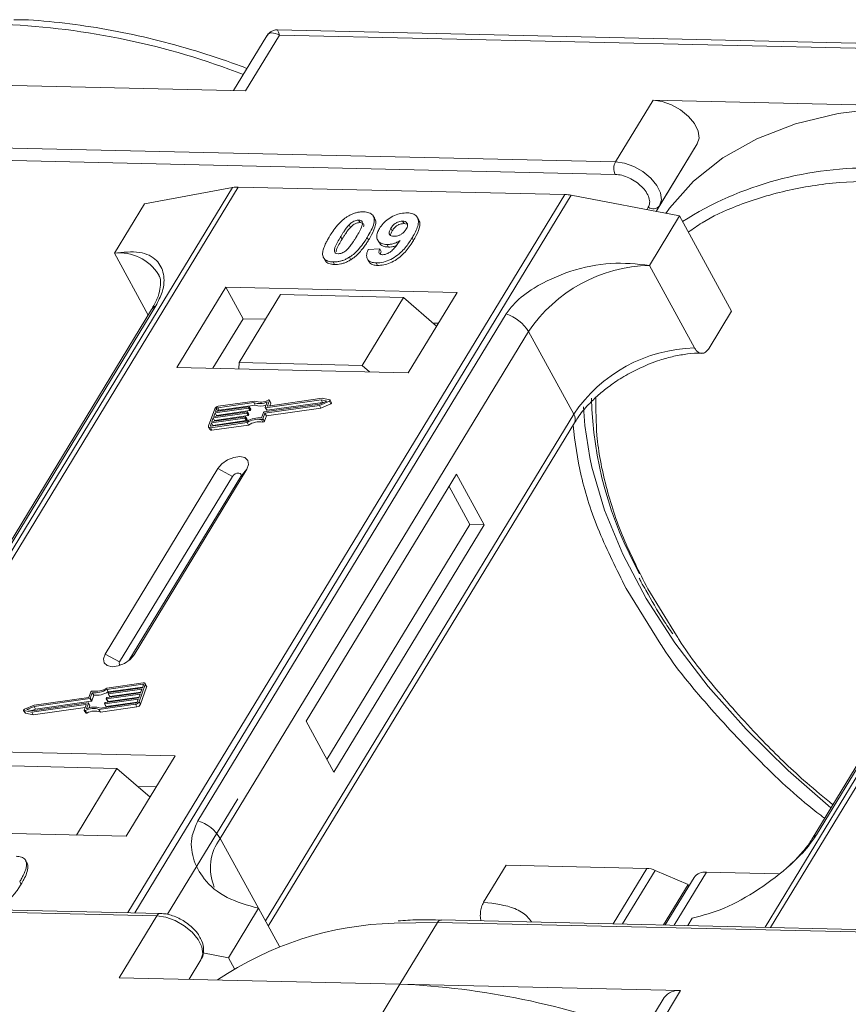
# Model space of a CAD drawing. Header units: millimetres. Extents: x -623 to 852, y 50 to 1083.
# Tile 53 of 72: x 355 to 397, y 852 to 901. Entities that reach past the tile are written whole.
import ezdxf

# ---------------------------------------------------------------- set-up
doc = ezdxf.new("R2010")
doc.units = ezdxf.units.MM

msp = doc.modelspace()

# ---------------------------------------------------------------- linework, layer by layer
at = {"color": 7, "linetype": 'Continuous', "lineweight": 15}
for p, q in [((367.648, 900.141), (365.999, 897.43)), ((366.594, 897.417), (368.274, 900.179)), ((402.714, 899.646), (368.177, 900.439)), ((368.274, 900.179), (402.457, 899.394)), ((352.65, 897.737), (366.594, 897.417)), ((386.833, 896.952), (384.966, 893.883)), ((400.777, 896.632), (386.833, 896.952)), ((389.026, 894.777), (386.984, 891.418)), ((387.159, 891.708), (389.026, 894.777)), ((384.966, 893.883), (350.783, 894.668)), ((350.768, 894.045), (384.951, 893.261)), ((365.946, 892.611), (344.266, 856.982)), ((344.535, 856.975), (366.232, 892.632)), ((382.449, 892.26), (360.752, 856.603)), ((361.569, 891.806), (365.946, 892.611)), ((366.232, 892.632), (382.449, 892.26)), ((361.569, 891.806), (360.075, 889.351)), ((361.085, 856.596), (382.765, 892.225)), ((382.765, 892.225), (388.146, 891.196)), ((386.596, 891.629), (386.522, 891.507)), ((386.983, 891.418), (387.159, 891.708)), ((414.073, 891.507), (392.393, 855.877)), ((392.662, 855.871), (414.359, 891.528)), ((372.208, 890.992), (372.277, 890.866)), ((373.006, 891.063), (372.937, 891.189)), ((374.462, 890.816), (374.393, 890.942)), ((374.462, 890.816), (374.59, 890.79)), ((375.193, 890.998), (375.124, 891.124)), ((386.652, 888.741), (388.146, 891.196)), ((388.146, 891.196), (390.733, 886.468)), ((371.736, 890.759), (371.805, 890.632)), ((373.808, 890.583), (373.877, 890.457)), ((371.314, 890.168), (371.383, 890.042)), ((372.706, 890.006), (372.637, 890.132)), ((373.154, 890.003), (373.223, 889.877)), ((374.929, 889.977), (374.86, 890.103)), ((360.075, 889.351), (361.757, 886.276)), ((372.678, 889.525), (373.262, 889.564)), ((373.262, 889.564), (373.331, 889.437)), ((373.619, 889.779), (373.688, 889.653)), ((370.519, 889.052), (370.588, 888.926)), ((370.944, 888.915), (371.013, 888.789)), ((371.751, 889.149), (371.82, 889.023)), ((372.643, 889.059), (372.712, 888.933)), ((373.077, 888.866), (373.146, 888.74)), ((388.894, 884.643), (386.652, 888.741)), ((365.606, 887.668), (363.178, 883.678)), ((377.099, 887.404), (365.606, 887.668)), ((365.606, 887.668), (366.468, 886.092)), ((374.671, 883.414), (377.099, 887.404)), ((368.328, 887.294), (366.274, 883.918)), ((374.434, 887.154), (368.328, 887.294)), ((372.38, 883.778), (374.434, 887.154)), ((374.434, 887.154), (376.078, 885.727)), ((361.921, 886.545), (346.608, 861.38)), ((346.823, 861.566), (362.136, 886.732)), ((389.613, 884.627), (390.733, 886.468)), ((379.54, 886.333), (364.227, 861.167)), ((366.468, 886.092), (364.974, 883.637)), ((367.581, 886.066), (366.468, 886.092)), ((365.335, 860.29), (380.648, 885.455)), ((376.165, 885.869), (375.907, 885.875)), ((382.889, 881.358), (380.648, 885.455)), ((410.048, 885.441), (394.735, 860.275)), ((394.949, 860.462), (410.262, 885.628)), ((363.178, 883.678), (374.671, 883.414)), ((366.274, 883.918), (366.251, 883.608)), ((372.38, 883.778), (366.274, 883.918)), ((372.748, 883.459), (372.38, 883.778)), ((367.053, 882.004), (365.236, 881.746)), ((370.348, 882.068), (367.588, 881.676)), ((367.689, 881.775), (367.781, 882.031)), ((370.392, 882.142), (367.705, 881.76)), ((367.849, 881.924), (367.78, 882.05)), ((367.781, 882.031), (367.85, 881.905)), ((370.264, 881.787), (370.756, 881.994)), ((370.271, 881.855), (370.633, 882.008)), ((370.633, 882.008), (370.348, 882.068)), ((370.417, 881.942), (370.348, 882.068)), ((370.78, 882.059), (370.392, 882.142)), ((370.756, 881.994), (370.825, 881.868)), ((370.864, 881.923), (370.795, 882.049)), ((365.061, 881.62), (364.755, 880.769)), ((366.736, 881.656), (365.076, 881.42)), ((365.101, 881.491), (366.761, 881.727)), ((365.152, 881.633), (365.101, 881.491)), ((365.145, 881.294), (366.805, 881.53)), ((365.22, 881.508), (365.152, 881.633)), ((366.999, 881.929), (365.211, 881.675)), ((365.211, 881.675), (365.28, 881.549)), ((365.28, 881.549), (367.068, 881.803)), ((366.805, 881.53), (366.736, 881.656)), ((366.778, 881.713), (366.765, 881.677)), ((366.834, 881.551), (366.765, 881.677)), ((366.847, 881.596), (366.778, 881.722)), ((366.847, 881.587), (366.778, 881.713)), ((366.834, 881.551), (366.847, 881.587)), ((367.068, 881.803), (366.999, 881.929)), ((367.512, 881.463), (370.271, 881.855)), ((367.555, 881.402), (370.264, 881.787)), ((367.572, 881.691), (367.67, 881.965)), ((367.572, 881.682), (367.641, 881.556)), ((367.657, 881.55), (367.588, 881.676)), ((367.624, 881.276), (370.333, 881.661)), ((367.657, 881.55), (370.417, 881.942)), ((367.697, 881.76), (367.689, 881.775)), ((367.803, 881.774), (367.85, 881.905)), ((370.333, 881.661), (370.264, 881.787)), ((370.333, 881.661), (370.825, 881.868)), ((370.417, 881.942), (370.457, 881.933)), ((364.879, 880.753), (366.667, 881.007)), ((366.558, 881.16), (364.897, 880.924)), ((364.923, 880.995), (366.583, 881.231)), ((364.987, 881.172), (364.923, 880.995)), ((364.966, 880.798), (366.627, 881.034)), ((366.647, 881.408), (364.987, 881.172)), ((365.056, 881.046), (364.987, 881.172)), ((365.012, 881.243), (366.672, 881.479)), ((365.076, 881.42), (365.012, 881.243)), ((365.043, 881.012), (365.056, 881.046)), ((365.056, 881.046), (366.716, 881.282)), ((365.145, 881.294), (365.076, 881.42)), ((365.132, 881.26), (365.145, 881.294)), ((366.627, 881.034), (366.558, 881.16)), ((366.6, 881.216), (366.587, 881.181)), ((366.656, 881.055), (366.587, 881.181)), ((366.668, 881.099), (366.599, 881.225)), ((366.6, 881.216), (366.669, 881.09)), ((366.716, 881.282), (366.647, 881.408)), ((366.656, 881.055), (366.669, 881.09)), ((366.689, 881.464), (366.676, 881.429)), ((366.745, 881.303), (366.676, 881.429)), ((366.758, 881.347), (366.689, 881.474)), ((366.758, 881.338), (366.689, 881.464)), ((366.745, 881.303), (366.758, 881.338)), ((367.379, 881.087), (367.448, 880.961)), ((367.384, 881.168), (367.483, 881.442)), ((367.456, 881.128), (367.555, 881.402)), ((367.525, 881.002), (367.456, 881.128)), ((367.525, 881.002), (367.624, 881.276)), ((367.624, 881.276), (367.555, 881.402)), ((382.889, 881.358), (367.576, 856.192)), ((364.756, 880.714), (364.825, 880.588)), ((364.897, 880.924), (364.846, 880.782)), ((364.846, 880.782), (364.862, 880.754)), ((364.854, 880.682), (366.67, 880.94)), ((364.923, 880.556), (364.854, 880.682)), ((364.966, 880.798), (364.897, 880.924)), ((364.923, 880.556), (366.739, 880.814)), ((364.954, 880.764), (364.966, 880.798)), ((366.739, 880.814), (366.67, 880.94)), ((367.719, 855.931), (382.923, 880.917)), ((365.219, 878.652), (359.616, 869.445)), ((361.053, 869.412), (366.655, 878.619)), ((365.219, 878.652), (365.939, 878.262)), ((366.655, 878.619), (366.349, 878.253)), ((365.939, 878.262), (360.337, 869.055)), ((360.797, 869.129), (366.349, 878.253)), ((377.071, 878.38), (369.601, 866.104)), ((378.45, 875.859), (377.071, 878.38)), ((377.732, 875.875), (376.697, 877.766)), ((370.636, 864.213), (377.732, 875.875)), ((370.981, 863.583), (378.45, 875.859)), ((378.45, 875.859), (377.732, 875.875)), ((385.494, 872.707), (387.222, 869.92)), ((387.994, 870.373), (386.572, 872.682)), ((360.337, 869.055), (359.616, 869.445)), ((361.053, 869.412), (360.864, 869.187)), ((361.509, 868.012), (359.693, 867.754)), ((361.484, 867.941), (359.696, 867.687)), ((361.303, 867.074), (361.608, 867.925)), ((361.466, 867.77), (361.517, 867.912)), ((361.51, 867.893), (361.484, 867.941)), ((361.676, 867.854), (361.607, 867.98)), ((361.608, 867.925), (361.677, 867.799)), ((358.907, 867.566), (358.808, 867.292)), ((358.979, 867.526), (358.881, 867.252)), ((358.95, 867.126), (359.048, 867.4)), ((359.048, 867.4), (358.979, 867.526)), ((361.351, 867.451), (359.691, 867.215)), ((359.765, 867.561), (359.696, 867.687)), ((359.716, 867.286), (361.377, 867.522)), ((359.764, 867.478), (359.776, 867.514)), ((359.764, 867.469), (359.833, 867.343)), ((359.765, 867.561), (361.478, 867.804)), ((361.44, 867.699), (359.78, 867.464)), ((359.849, 867.338), (359.78, 867.464)), ((359.806, 867.535), (361.466, 867.77)), ((359.849, 867.338), (361.389, 867.556)), ((361.288, 867.274), (361.351, 867.451)), ((361.372, 866.948), (361.677, 867.799)), ((361.377, 867.522), (361.44, 867.699)), ((356.099, 866.907), (355.607, 866.7)), ((356.092, 866.839), (355.73, 866.687)), ((355.971, 866.553), (358.658, 866.934)), ((356.016, 866.626), (358.775, 867.018)), ((358.851, 867.231), (356.092, 866.839)), ((356.161, 866.713), (356.092, 866.839)), ((358.808, 867.292), (356.099, 866.907)), ((356.161, 866.713), (358.92, 867.105)), ((358.674, 866.92), (358.582, 866.663)), ((358.671, 866.91), (358.658, 866.934)), ((358.792, 867.004), (358.693, 866.729)), ((358.86, 866.887), (358.791, 867.013)), ((358.861, 866.877), (358.792, 867.004)), ((358.823, 866.773), (358.861, 866.877)), ((358.92, 867.105), (358.851, 867.231)), ((358.95, 867.126), (358.881, 867.252)), ((359.311, 866.69), (361.127, 866.948)), ((359.365, 866.765), (361.153, 867.019)), ((359.585, 866.982), (359.598, 867.017)), ((359.585, 866.972), (359.654, 866.846)), ((361.262, 867.203), (359.602, 866.967)), ((359.671, 866.841), (359.602, 866.967)), ((359.627, 867.038), (361.288, 867.274)), ((359.671, 866.841), (361.211, 867.06)), ((359.674, 867.23), (359.687, 867.265)), ((359.675, 867.221), (359.744, 867.095)), ((359.76, 867.089), (359.691, 867.215)), ((359.76, 867.089), (361.3, 867.308)), ((361.127, 866.948), (361.196, 866.822)), ((361.211, 867.061), (361.262, 867.203)), ((361.372, 866.948), (361.303, 867.074)), ((355.568, 866.645), (355.637, 866.519)), ((355.584, 866.635), (355.971, 866.553)), ((355.653, 866.509), (355.584, 866.635)), ((355.653, 866.509), (356.04, 866.427)), ((355.73, 866.687), (356.016, 866.626)), ((356.04, 866.427), (355.971, 866.553)), ((355.975, 866.635), (356.161, 866.713)), ((356.04, 866.427), (358.629, 866.794)), ((358.583, 866.645), (358.652, 866.519)), ((358.705, 866.514), (358.636, 866.64)), ((359.38, 866.564), (359.311, 866.69)), ((359.38, 866.564), (361.196, 866.822)), ((369.601, 866.104), (370.981, 863.583)), ((363.093, 864.387), (351.6, 864.65)), ((360.666, 860.397), (363.093, 864.387)), ((354.099, 863.908), (360.204, 863.768)), ((358.187, 860.454), (360.204, 863.768)), ((360.204, 863.768), (361.849, 862.341)), ((362.159, 862.852), (361.236, 862.873)), ((366.207, 862.261), (362.715, 856.522)), ((349.173, 860.661), (360.666, 860.397)), ((365.335, 860.29), (367.231, 856.823)), ((355.621, 859.254), (355.615, 859.265)), ((355.694, 859.135), (355.763, 859.009)), ((378.417, 857.121), (379.537, 858.963)), ((379.537, 858.963), (386.521, 858.803)), ((386.521, 858.803), (384.847, 856.05)), ((386.94, 858.704), (385.319, 856.04)), ((386.94, 858.704), (388.571, 858.009)), ((387.883, 855.981), (389.483, 858.61)), ((393.059, 858.528), (389.483, 858.61)), ((355.372, 858.137), (355.441, 858.011)), ((388.873, 858.351), (387.437, 855.991)), ((387.344, 855.993), (388.571, 858.009)), ((388.615, 857.928), (388.571, 858.009)), ((328, 857.226), (362.183, 856.442)), ((362.366, 856.566), (328.182, 857.351)), ((367.231, 856.823), (365.737, 854.368)), ((367.231, 856.823), (368.274, 854.918)), ((362.183, 856.442), (360.316, 853.373)), ((373.967, 856.083), (376.127, 856.122)), ((374.259, 853.053), (376.127, 856.122)), ((376.127, 856.122), (410.31, 855.337)), ((410.492, 855.462), (376.309, 856.246)), ((388.559, 855.965), (388.78, 856.329)), ((364.475, 854.61), (365.737, 854.368)), ((364.376, 854.266), (363.784, 853.293)), ((363.784, 853.293), (364.376, 854.266)), ((365.737, 854.368), (366.037, 853.821)), ((360.316, 853.373), (374.259, 853.053)), ((374.259, 853.053), (372.578, 850.291)), ((388.203, 852.733), (374.259, 853.053)), ((386.522, 849.971), (388.203, 852.733)), ((387.389, 852.387), (385.521, 849.316))]:
    msp.add_line(p, q, dxfattribs=at)
at = {"color": 7, "linetype": 'Continuous', "lineweight": 15, "flags": 128}
for points in [[(389.026, 894.777), (389.115, 895.068), (389.066, 895.413), (388.885, 895.782), (388.586, 896.143), (388.196, 896.466), (387.747, 896.721), (387.28, 896.888), (386.833, 896.952)], [(400.777, 896.632), (398.325, 896.574), (396.026, 896.286), (393.906, 895.769), (391.988, 895.031), (390.293, 894.079), (388.839, 892.924), (387.643, 891.577), (387.463, 891.327)], [(387.159, 891.708), (387.248, 891.999), (387.199, 892.344), (387.017, 892.713), (386.719, 893.074), (386.328, 893.397), (385.88, 893.652), (385.412, 893.819), (384.966, 893.883)], [(367.727, 882.054), (367.739, 882.058), (367.751, 882.061), (367.761, 882.061), (367.77, 882.058), (367.777, 882.054), (367.781, 882.048), (367.783, 882.04), (367.781, 882.031)], [(370.78, 882.059), (370.789, 882.056), (370.795, 882.049), (370.797, 882.041), (370.796, 882.031), (370.79, 882.02), (370.781, 882.01), (370.769, 882.001), (370.756, 881.994)], [(366.761, 881.727), (366.766, 881.727), (366.77, 881.727), (366.773, 881.726), (366.776, 881.724), (366.778, 881.722), (366.779, 881.719), (366.779, 881.716), (366.778, 881.713)], [(367.588, 881.676), (367.584, 881.676), (367.58, 881.676), (367.577, 881.677), (367.574, 881.679), (367.572, 881.681), (367.571, 881.684), (367.571, 881.687), (367.572, 881.691)], [(367.705, 881.76), (367.701, 881.76), (367.697, 881.76), (367.694, 881.761), (367.691, 881.763), (367.689, 881.765), (367.688, 881.768), (367.688, 881.771), (367.689, 881.775)], [(370.825, 881.868), (370.838, 881.875), (370.85, 881.884), (370.859, 881.894), (370.865, 881.905), (370.866, 881.915), (370.864, 881.923)], [(383.687, 879.207), (383.444, 880.799), (383.38, 881.722)], [(366.583, 881.231), (366.587, 881.231), (366.591, 881.231), (366.595, 881.229), (366.597, 881.228), (366.599, 881.225), (366.6, 881.223), (366.6, 881.22), (366.6, 881.216)], [(366.672, 881.479), (366.677, 881.479), (366.681, 881.479), (366.684, 881.478), (366.687, 881.476), (366.688, 881.474), (366.69, 881.471), (366.69, 881.468), (366.689, 881.464)], [(364.854, 880.682), (364.828, 880.68), (364.804, 880.683), (364.784, 880.689), (364.768, 880.7), (364.757, 880.713), (364.751, 880.73), (364.75, 880.749), (364.755, 880.769)], [(364.846, 880.782), (364.845, 880.775), (364.845, 880.769), (364.847, 880.763), (364.851, 880.759), (364.856, 880.756), (364.863, 880.753), (364.871, 880.753), (364.879, 880.753)], [(366.655, 878.619), (366.744, 878.856), (366.709, 879.058), (366.557, 879.197), (366.31, 879.25), (366.007, 879.209), (365.693, 879.082), (365.416, 878.886), (365.219, 878.652)], [(395.666, 861.806), (393.54, 863.657), (391.458, 865.711), (389.576, 867.836), (387.916, 870.009), (386.493, 872.208), (385.324, 874.41), (384.42, 876.591), (383.791, 878.729), (383.687, 879.207)], [(366.349, 878.253), (366.374, 878.32), (366.364, 878.378), (366.321, 878.417), (366.25, 878.433), (366.164, 878.421), (366.074, 878.385), (365.996, 878.329), (365.939, 878.262)], [(359.616, 869.445), (359.528, 869.209), (359.563, 869.007), (359.715, 868.868), (359.961, 868.815), (360.265, 868.856), (360.579, 868.983), (360.855, 869.179), (361.053, 869.412)], [(360.337, 869.055), (360.312, 868.988), (360.322, 868.93), (360.365, 868.891), (360.37, 868.889)], [(361.517, 867.912), (361.518, 867.919), (361.518, 867.925), (361.516, 867.931), (361.512, 867.935), (361.507, 867.939), (361.5, 867.941), (361.492, 867.942), (361.484, 867.941)], [(361.509, 868.012), (361.535, 868.014), (361.559, 868.011), (361.579, 868.005), (361.595, 867.995), (361.607, 867.981), (361.613, 867.964), (361.613, 867.946), (361.608, 867.925)], [(359.78, 867.464), (359.776, 867.463), (359.772, 867.464), (359.768, 867.465), (359.766, 867.467), (359.764, 867.469), (359.763, 867.472), (359.763, 867.475), (359.764, 867.478)], [(358.658, 866.934), (358.662, 866.934), (358.666, 866.934), (358.67, 866.933), (358.672, 866.931), (358.674, 866.929), (358.675, 866.926), (358.675, 866.923), (358.674, 866.92)], [(358.775, 867.018), (358.779, 867.018), (358.783, 867.018), (358.787, 867.017), (358.789, 867.015), (358.791, 867.013), (358.792, 867.01), (358.792, 867.007), (358.792, 867.004)], [(359.602, 866.967), (359.597, 866.967), (359.593, 866.967), (359.59, 866.968), (359.587, 866.97), (359.586, 866.972), (359.585, 866.975), (359.584, 866.978), (359.585, 866.982)], [(359.691, 867.215), (359.687, 867.215), (359.683, 867.216), (359.679, 867.217), (359.677, 867.218), (359.675, 867.221), (359.674, 867.223), (359.674, 867.226), (359.674, 867.23)], [(355.584, 866.635), (355.574, 866.639), (355.568, 866.645), (355.566, 866.654), (355.567, 866.664), (355.573, 866.674), (355.582, 866.684), (355.594, 866.693), (355.607, 866.7)], [(358.636, 866.64), (358.624, 866.636), (358.613, 866.634), (358.602, 866.634), (358.593, 866.636), (358.586, 866.64), (358.582, 866.647), (358.581, 866.654), (358.582, 866.663)], [(358.652, 866.519), (358.655, 866.514), (358.662, 866.51), (358.671, 866.508), (358.682, 866.508), (358.693, 866.51), (358.705, 866.514)], [(362.183, 856.442), (362.63, 856.378), (363.097, 856.211), (363.546, 855.955), (363.936, 855.633), (364.235, 855.272), (364.416, 854.902), (364.465, 854.557), (364.376, 854.266)]]:
    msp.add_lwpolyline(points, dxfattribs=at)
at = {"color": 7, "linetype": 'Continuous', "lineweight": 15}
for centre, radius, start, end in [((352.935, 863.141), 37.606, 68.8867, 87.4164), ((385.559, 893.558), 0.676, 151.2883, 206.0774), ((397.474, 876.392), 17.186, 88.173, 122.2769), ((366.192, 891.229), 1.404, 88.3644, 100.0749), ((382.397, 890.338), 1.923, 78.9596, 88.4511), ((386.838, 891.956), 0.406, 233.4992, 322.3259), ((360.315, 887.043), 2.32, 32.7281, 95.9449), ((386.82, 881.303), 7.439, 91.2925, 146.0732), ((362.334, 886.288), 0.486, 114.0472, 148.0355), ((378.897, 884.383), 2.052, 31.4947, 71.765), ((389.062, 877.206), 7.439, 91.2925, 146.0732), ((367.335, 882.773), 0.819, 249.8549, 298.6145), ((402.591, 882.636), 18.828, 181.473, 209.2705), ((365.266, 881.52), 0.229, 97.4207, 153.8527), ((365.221, 881.6), 0.0762, 97.4207, 153.8527), ((365.29, 881.473), 0.0769, 97.5763, 152.4403), ((366.731, 881.694), 0.0381, 277.4207, 333.8527), ((366.8, 881.568), 0.0381, 277.4207, 333.8527), ((366.837, 881.591), 0.011, 336.9348, 26.0002), ((367.29, 882.788), 0.907, 251.2927, 294.8085), ((367.349, 882.605), 0.85, 250.6487, 287.8017), ((367.653, 881.564), 0.0149, 216.6597, 287.1115), ((367.83, 881.914), 0.0214, 336.1246, 26.8104), ((366.553, 881.197), 0.0381, 277.4207, 333.8527), ((366.622, 881.071), 0.0381, 277.4207, 333.8527), ((366.642, 881.446), 0.0381, 277.4207, 333.8527), ((367.27, 880.001), 1.173, 84.4424, 120.9301), ((366.658, 881.094), 0.011, 336.9348, 26.0002), ((367.213, 880.103), 0.998, 80.3986, 122.9491), ((366.711, 881.32), 0.0381, 277.4207, 333.8527), ((366.748, 881.343), 0.011, 336.9348, 26.0002), ((367.39, 881.159), 0.0736, 261.7629, 334.647), ((367.517, 881.426), 0.0381, 97.4207, 153.8527), ((382.548, 881.11), 0.422, 332.7392, 35.9387), ((364.897, 880.641), 0.0892, 216.6597, 287.1115), ((367.282, 879.977), 0.998, 80.3986, 122.9491), ((367.459, 881.033), 0.0736, 261.7629, 334.647), ((361.617, 867.825), 0.0661, 336.9348, 26.0002), ((358.973, 867.535), 0.0736, 81.7629, 154.647), ((359.093, 868.694), 1.173, 264.4424, 300.9301), ((359.15, 868.591), 0.998, 260.3986, 302.9491), ((359.162, 868.568), 1.173, 264.4424, 300.9301), ((359.811, 867.497), 0.0381, 97.4207, 153.8527), ((359.845, 867.352), 0.0149, 216.6597, 287.1115), ((358.847, 867.269), 0.0381, 277.4207, 333.8527), ((358.85, 866.882), 0.011, 336.9348, 26.0002), ((358.916, 867.143), 0.0381, 277.4207, 333.8527), ((359.632, 867), 0.0381, 97.4207, 153.8527), ((359.666, 866.855), 0.0149, 216.6597, 287.1115), ((359.721, 867.249), 0.0381, 97.4207, 153.8527), ((359.756, 867.104), 0.0149, 216.6597, 287.1115), ((361.098, 867.175), 0.229, 277.4207, 333.8527), ((361.143, 867.095), 0.0762, 277.4207, 333.8527), ((361.167, 867.049), 0.229, 277.4207, 333.8527), ((355.655, 866.53), 0.0212, 210.2186, 262.8226), ((359.029, 865.921), 0.819, 69.8549, 118.6145), ((359.074, 865.906), 0.907, 71.2927, 114.8085), ((359.098, 865.795), 0.819, 69.8549, 118.6145), ((363.585, 859.218), 2.052, 31.4947, 71.765), ((367.28, 858.827), 2.434, 143.0587, 202.974), ((395.147, 860.018), 0.486, 114.0436, 148.1804), ((386.471, 857.649), 1.154, 66.0507, 87.522), ((389.403, 857.951), 0.664, 83.0653, 142.99), ((362.375, 856.356), 0.21, 92.0598, 156.0028), ((374.435, 839.618), 16.472, 91.6287, 124.0831), ((376.326, 856.026), 0.221, 94.3757, 154.3004), ((372.682, 815.196), 37.889, 68.9709, 87.6149), ((388.087, 851.875), 0.865, 82.2958, 143.7595)]:
    msp.add_arc(centre, radius, start, end, dxfattribs=at)
for points, knots in [([(366.662, 898.521), (366.407, 898.618), (365.473, 898.976), (363.839, 899.487), (361.762, 900.047), (359.67, 900.485), (357.595, 900.784), (356.058, 900.936), (355.243, 900.942), (355.085, 900.943)], [0, 0, 0, 0, 0.064257, 0.235538, 0.411454, 0.590698, 0.772379, 0.955884, 1, 1, 1, 1]), ([(368.274, 900.179), (368.135, 900.235), (367.918, 900.323), (367.723, 900.255), (367.652, 900.141), (367.62, 900.09)], [0, 0, 0, 0, 0.498413, 0.772928, 1, 1, 1, 1]), ([(368.175, 900.439), (368.111, 900.435), (368.001, 900.428), (367.817, 900.343), (367.733, 900.247), (367.687, 900.194)], [0, 0, 0, 0, 0.389383, 0.666862, 1, 1, 1, 1]), ([(368.176, 900.432), (368.176, 900.434), (368.175, 900.458), (368.198, 900.376), (368.249, 900.244), (368.274, 900.179)], [0, 0, 0, 0, 0.044603, 0.521109, 1, 1, 1, 1]), ([(384.951, 893.261), (385.059, 893.251), (385.279, 893.231), (385.64, 893.099), (385.983, 892.903), (386.277, 892.659), (386.504, 892.387), (386.643, 892.104), (386.684, 891.837), (386.625, 891.697), (386.596, 891.629)], [0, 0, 0, 0, 0.12225, 0.25, 0.37775, 0.5, 0.62225, 0.75, 0.87775, 1, 1, 1, 1]), ([(388.584, 890.396), (388.807, 890.554), (389.516, 891.059), (391.104, 891.783), (393.36, 892.488), (396.024, 892.917), (397.948, 892.933), (398.895, 892.941)], [0, 0, 0, 0, 0.088375, 0.281114, 0.527622, 0.767417, 1, 1, 1, 1]), ([(371.65, 891.167), (371.701, 891.197), (371.804, 891.258), (371.968, 891.326), (372.135, 891.374), (372.27, 891.395), (372.378, 891.402), (372.43, 891.401), (372.457, 891.401)], [0, 0, 0, 0, 0.193776, 0.3936, 0.587864, 0.788908, 0.894169, 1, 1, 1, 1]), ([(372.457, 891.401), (372.55, 891.393), (372.738, 891.376), (372.917, 891.248), (373.002, 891.064), (372.959, 890.691), (372.774, 890.37), (372.637, 890.132)], [0, 0, 0, 0, 0.147566, 0.296688, 0.431278, 0.580404, 1, 1, 1, 1]), ([(373.241, 890.571), (373.296, 890.654), (373.408, 890.819), (373.67, 891.05), (373.982, 891.227), (374.321, 891.34), (374.525, 891.347), (374.631, 891.351)], [0, 0, 0, 0, 0.197927, 0.397728, 0.597413, 0.790584, 1, 1, 1, 1]), ([(374.631, 891.351), (374.725, 891.343), (374.912, 891.325), (375.095, 891.195), (375.191, 891.003), (375.163, 890.671), (375.012, 890.357), (374.882, 890.139), (374.86, 890.103)], [0, 0, 0, 0, 0.148288, 0.297745, 0.443713, 0.607791, 0.934708, 1, 1, 1, 1]), ([(370.762, 890.18), (370.813, 890.262), (370.93, 890.448), (371.179, 890.772), (371.438, 891.029), (371.629, 891.153), (371.65, 891.167)], [0, 0, 0, 0, 0.236731, 0.537555, 0.949668, 1, 1, 1, 1]), ([(371.736, 890.759), (371.779, 890.801), (371.848, 890.869), (371.973, 890.944), (372.086, 890.983), (372.164, 890.991), (372.203, 890.992), (372.208, 890.992)], [0, 0, 0, 0, 0.334804, 0.542561, 0.750382, 0.970721, 1, 1, 1, 1]), ([(371.805, 890.632), (371.848, 890.675), (371.917, 890.743), (372.042, 890.818), (372.155, 890.857), (372.233, 890.865), (372.272, 890.866), (372.277, 890.866)], [0, 0, 0, 0, 0.334804, 0.542561, 0.750382, 0.970721, 1, 1, 1, 1]), ([(372.208, 890.992), (372.247, 890.988), (372.316, 890.98), (372.383, 890.931), (372.408, 890.838), (372.375, 890.668), (372.253, 890.427), (372.143, 890.243), (372.088, 890.15)], [0, 0, 0, 0, 0.104614, 0.188814, 0.273512, 0.444127, 0.719481, 1, 1, 1, 1]), ([(372.277, 890.866), (372.316, 890.862), (372.386, 890.854), (372.451, 890.805), (372.474, 890.737), (372.462, 890.684), (372.456, 890.657)], [0, 0, 0, 0, 0.293658, 0.530016, 0.767769, 1, 1, 1, 1]), ([(372.706, 890.006), (372.754, 890.088), (372.905, 890.344), (373.049, 890.681), (373.072, 890.959), (373.01, 891.035), (372.994, 891.055)], [0, 0, 0, 0, 0.220552, 0.687786, 0.91457, 1, 1, 1, 1]), ([(373.808, 890.583), (373.843, 890.636), (373.899, 890.721), (374.02, 890.829), (374.138, 890.894), (374.269, 890.936), (374.349, 890.94), (374.393, 890.942)], [0, 0, 0, 0, 0.2913202, 0.4655393, 0.6416315, 0.798664, 1, 1, 1, 1]), ([(373.877, 890.457), (373.912, 890.51), (373.968, 890.595), (374.089, 890.703), (374.207, 890.767), (374.338, 890.81), (374.417, 890.814), (374.462, 890.816)], [0, 0, 0, 0, 0.29132, 0.465539, 0.641632, 0.798664, 1, 1, 1, 1]), ([(374.393, 890.942), (374.439, 890.936), (374.532, 890.925), (374.614, 890.851), (374.647, 890.752), (374.62, 890.638), (374.579, 890.564), (374.56, 890.53)], [0, 0, 0, 0, 0.207955, 0.420406, 0.62732, 0.827707, 1, 1, 1, 1]), ([(374.929, 889.977), (374.977, 890.059), (375.122, 890.306), (375.25, 890.64), (375.258, 890.904), (375.195, 890.976), (375.182, 890.991)], [0, 0, 0, 0, 0.227122, 0.68486, 0.934898, 1, 1, 1, 1]), ([(371.314, 890.168), (371.339, 890.209), (371.39, 890.291), (371.462, 890.401), (371.529, 890.5), (371.592, 890.587), (371.658, 890.674), (371.71, 890.73), (371.736, 890.759)], [0, 0, 0, 0, 0.2059417, 0.4119594, 0.558149, 0.7045024, 0.8518015, 1, 1, 1, 1]), ([(371.383, 890.042), (371.408, 890.083), (371.459, 890.164), (371.531, 890.275), (371.598, 890.374), (371.661, 890.461), (371.727, 890.548), (371.779, 890.604), (371.805, 890.632)], [0, 0, 0, 0, 0.205942, 0.411959, 0.558149, 0.704502, 0.851801, 1, 1, 1, 1]), ([(373.619, 889.779), (373.526, 889.789), (373.34, 889.808), (373.169, 889.947), (373.091, 890.139), (373.124, 890.359), (373.205, 890.507), (373.241, 890.571)], [0, 0, 0, 0, 0.210189, 0.421773, 0.623603, 0.837034, 1, 1, 1, 1]), ([(373.961, 890.186), (373.915, 890.191), (373.829, 890.199), (373.746, 890.259), (373.715, 890.342), (373.736, 890.454), (373.781, 890.535), (373.808, 890.583)], [0, 0, 0, 0, 0.213937, 0.398075, 0.583091, 0.751666, 1, 1, 1, 1]), ([(373.795, 890.235), (373.797, 890.261), (373.804, 890.332), (373.849, 890.408), (373.877, 890.457)], [0, 0, 0, 0, 0.366323, 1, 1, 1, 1]), ([(374.56, 890.53), (374.527, 890.481), (374.472, 890.4), (374.347, 890.298), (374.219, 890.232), (374.085, 890.19), (374.002, 890.187), (373.961, 890.186)], [0, 0, 0, 0, 0.267394, 0.447214, 0.627122, 0.813065, 1, 1, 1, 1]), ([(370.44, 889.182), (370.432, 889.216), (370.416, 889.284), (370.427, 889.432), (370.477, 889.622), (370.567, 889.83), (370.665, 890.017), (370.729, 890.126), (370.762, 890.18)], [0, 0, 0, 0, 0.118441, 0.239346, 0.459593, 0.684925, 0.84224, 1, 1, 1, 1]), ([(371.193, 889.324), (371.147, 889.33), (371.073, 889.34), (371.013, 889.396), (370.995, 889.492), (371.031, 889.661), (371.156, 889.901), (371.261, 890.079), (371.314, 890.168)], [0, 0, 0, 0, 0.12537, 0.20229, 0.279179, 0.464758, 0.730582, 1, 1, 1, 1]), ([(371.086, 889.409), (371.09, 889.443), (371.104, 889.559), (371.229, 889.776), (371.331, 889.953), (371.383, 890.042)], [0, 0, 0, 0, 0.166989, 0.580698, 1, 1, 1, 1]), ([(372.088, 890.15), (372.063, 890.109), (372.012, 890.027), (371.94, 889.916), (371.873, 889.817), (371.809, 889.73), (371.743, 889.643), (371.691, 889.586), (371.665, 889.557)], [0, 0, 0, 0, 0.20527, 0.410616, 0.55715, 0.703844, 0.851471, 1, 1, 1, 1]), ([(372.637, 890.132), (372.586, 890.051), (372.469, 889.865), (372.224, 889.547), (371.968, 889.292), (371.778, 889.167), (371.751, 889.149)], [0, 0, 0, 0, 0.237281, 0.538591, 0.932677, 1, 1, 1, 1]), ([(371.82, 889.023), (371.868, 889.055), (371.966, 889.121), (372.129, 889.26), (372.301, 889.439), (372.462, 889.64), (372.596, 889.83), (372.669, 889.947), (372.706, 890.006)], [0, 0, 0, 0, 0.118595, 0.239509, 0.447458, 0.659935, 0.829685, 1, 1, 1, 1]), ([(374.86, 890.103), (374.809, 890.021), (374.652, 889.775), (374.38, 889.435), (373.99, 889.128), (373.628, 888.948), (373.311, 888.869), (373.139, 888.867), (373.077, 888.866)], [0, 0, 0, 0, 0.142337, 0.429127, 0.589943, 0.751205, 0.909895, 1, 1, 1, 1]), ([(373.146, 888.74), (373.246, 888.743), (373.449, 888.751), (373.783, 888.86), (374.113, 889.039), (374.491, 889.353), (374.744, 889.682), (374.892, 889.917), (374.929, 889.977)], [0, 0, 0, 0, 0.14324, 0.28761, 0.430449, 0.591135, 0.89544, 1, 1, 1, 1]), ([(373.234, 889.883), (373.248, 889.854), (373.29, 889.759), (373.451, 889.674), (373.618, 889.659), (373.688, 889.653)], [0, 0, 0, 0, 0.20752, 0.66568, 1, 1, 1, 1]), ([(373.397, 889.273), (373.438, 889.276), (373.519, 889.281), (373.665, 889.339), (373.83, 889.441), (374.044, 889.661), (374.174, 889.846), (374.263, 889.972)], [0, 0, 0, 0, 0.112015, 0.224355, 0.367768, 0.565827, 1, 1, 1, 1]), ([(374.263, 889.972), (374.212, 889.943), (374.108, 889.884), (373.969, 889.832), (373.859, 889.802), (373.777, 889.787), (373.697, 889.779), (373.645, 889.779), (373.619, 889.779)], [0, 0, 0, 0, 0.243491, 0.496266, 0.61821, 0.741704, 0.870158, 1, 1, 1, 1]), ([(362.136, 886.732), (362.254, 886.967), (362.555, 887.566), (362.567, 888.361), (362.212, 889.066), (361.397, 889.481), (360.514, 889.394), (360.075, 889.351)], [0, 0, 0, 0, 0.125713, 0.321276, 0.524466, 0.763484, 1, 1, 1, 1]), ([(371.665, 889.557), (371.622, 889.515), (371.553, 889.447), (371.429, 889.372), (371.317, 889.334), (371.239, 889.324), (371.199, 889.324), (371.193, 889.324)], [0, 0, 0, 0, 0.333678, 0.540413, 0.747264, 0.961209, 1, 1, 1, 1]), ([(373.077, 888.866), (372.983, 888.875), (372.815, 888.891), (372.657, 889.008), (372.587, 889.184), (372.616, 889.368), (372.665, 889.491), (372.678, 889.525)], [0, 0, 0, 0, 0.242788, 0.438865, 0.634801, 0.900936, 1, 1, 1, 1]), ([(373.262, 889.564), (373.242, 889.514), (373.211, 889.439), (373.222, 889.349), (373.268, 889.299), (373.332, 889.277), (373.379, 889.274), (373.397, 889.273)], [0, 0, 0, 0, 0.3447142, 0.5290593, 0.7142089, 0.8921959, 1, 1, 1, 1]), ([(373.292, 889.296), (373.294, 889.322), (373.298, 889.368), (373.321, 889.416), (373.331, 889.437)], [0, 0, 0, 0, 0.569737, 1, 1, 1, 1]), ([(373.688, 889.653), (373.737, 889.654), (373.838, 889.656), (373.971, 889.685), (374.049, 889.712), (374.07, 889.72)], [0, 0, 0, 0, 0.409454, 0.83528, 1, 1, 1, 1]), ([(370.944, 888.915), (370.897, 888.917), (370.802, 888.922), (370.676, 888.952), (370.568, 889.003), (370.501, 889.066), (370.461, 889.128), (370.447, 889.164), (370.44, 889.182)], [0, 0, 0, 0, 0.192635, 0.388697, 0.582015, 0.783044, 0.890959, 1, 1, 1, 1]), ([(370.591, 888.928), (370.604, 888.914), (370.639, 888.875), (370.73, 888.832), (370.836, 888.804), (370.933, 888.792), (370.986, 888.79), (371.013, 888.789)], [0, 0, 0, 0, 0.143925, 0.415852, 0.697483, 0.848301, 1, 1, 1, 1]), ([(371.751, 889.149), (371.7, 889.119), (371.597, 889.058), (371.433, 888.99), (371.266, 888.942), (371.13, 888.921), (371.023, 888.914), (370.97, 888.915), (370.944, 888.915)], [0, 0, 0, 0, 0.193769, 0.393564, 0.587886, 0.789131, 0.894283, 1, 1, 1, 1]), ([(371.013, 888.789), (371.062, 888.789), (371.16, 888.79), (371.319, 888.813), (371.484, 888.857), (371.625, 888.914), (371.737, 888.972), (371.792, 889.006), (371.82, 889.023)], [0, 0, 0, 0, 0.193594, 0.390501, 0.584817, 0.78683, 0.892868, 1, 1, 1, 1]), ([(372.715, 888.935), (372.751, 888.887), (372.82, 888.795), (372.993, 888.748), (373.107, 888.742), (373.146, 888.74)], [0, 0, 0, 0, 0.4158523, 0.8021376, 1, 1, 1, 1]), ([(386.652, 888.741), (386.022, 888.809), (384.761, 888.946), (382.715, 888.522), (381.08, 887.772), (380.018, 886.986), (379.669, 886.509), (379.54, 886.333)], [0, 0, 0, 0, 0.249096, 0.498243, 0.745205, 0.90541, 1, 1, 1, 1]), ([(362.259, 888.295), (362.27, 888.28), (362.339, 888.187), (362.376, 887.982), (362.359, 887.578), (362.225, 887.097), (362.019, 886.725), (361.919, 886.545)], [0, 0, 0, 0, 0.054359, 0.333223, 0.559722, 0.78604, 1, 1, 1, 1]), ([(389.613, 884.627), (389.567, 884.565), (389.475, 884.441), (389.304, 884.365), (389.132, 884.386), (388.99, 884.49), (388.921, 884.6), (388.894, 884.643)], [0, 0, 0, 0, 0.2146939, 0.4293877, 0.6440816, 0.8587754, 1, 1, 1, 1]), ([(385.678, 883.392), (386.028, 883.568), (386.52, 883.815), (387.258, 884.074), (387.872, 884.244), (388.554, 884.353), (389.021, 884.394), (389.23, 884.376), (389.244, 884.374)], [0, 0, 0, 0, 0.288391, 0.40474, 0.594322, 0.785544, 0.984773, 1, 1, 1, 1]), ([(382.939, 880.919), (382.987, 881.005), (383.158, 881.304), (383.565, 881.782), (384.092, 882.296), (384.647, 882.745), (385.174, 883.106), (385.543, 883.316), (385.678, 883.392)], [0, 0, 0, 0, 0.097286, 0.340622, 0.525469, 0.686972, 0.885597, 1, 1, 1, 1]), ([(386.572, 872.682), (386.143, 873.527), (385.271, 875.244), (384.438, 877.803), (383.991, 880.143), (383.992, 881.562), (383.993, 882.184)], [0, 0, 0, 0, 0.255322, 0.518562, 0.789217, 1, 1, 1, 1]), ([(382.856, 880.808), (382.964, 879.976), (383.186, 878.262), (384.074, 875.531), (385.022, 873.645), (385.494, 872.707)], [0, 0, 0, 0, 0.3212953, 0.6624869, 1, 1, 1, 1]), ([(386.15, 873.211), (386.179, 873.147), (386.273, 872.947), (386.397, 872.747), (386.481, 872.61)], [0, 0, 0, 0, 0.317467, 1, 1, 1, 1]), ([(386.481, 872.61), (386.755, 872.113), (387.154, 871.389), (387.657, 870.671), (387.816, 870.445)], [0, 0, 0, 0, 0.685846, 1, 1, 1, 1]), ([(395.763, 861.964), (395.325, 862.324), (394.146, 863.292), (392.206, 865.158), (390.072, 867.529), (388.617, 869.351), (388.039, 870.298), (387.994, 870.373)], [0, 0, 0, 0, 0.139905, 0.376826, 0.679842, 0.974606, 1, 1, 1, 1]), ([(387.222, 869.92), (387.225, 869.915), (387.822, 868.95), (389.393, 867.03), (391.972, 864.244), (394.012, 862.31), (395.225, 861.388), (395.353, 861.29)], [0, 0, 0, 0, 0.001708, 0.316913, 0.637904, 0.961869, 1, 1, 1, 1]), ([(364.227, 861.167), (364.115, 860.92), (363.831, 860.291), (363.94, 859.273), (364.497, 858.198), (365.588, 857.279), (366.685, 856.975), (367.231, 856.823)], [0, 0, 0, 0, 0.125713, 0.321276, 0.524466, 0.763484, 1, 1, 1, 1]), ([(388.78, 856.329), (389.299, 856.466), (390.335, 856.74), (392.083, 857.71), (393.52, 858.82), (394.485, 859.784), (394.824, 860.278), (394.949, 860.462)], [0, 0, 0, 0, 0.249096, 0.498243, 0.745205, 0.90541, 1, 1, 1, 1]), ([(394.733, 860.275), (394.729, 860.268), (394.636, 860.085), (394.321, 859.682), (393.92, 859.224), (393.627, 858.969), (393.548, 858.9)], [0, 0, 0, 0, 0.0148763, 0.4238311, 0.846052, 1, 1, 1, 1]), ([(355.19, 859.402), (355.237, 859.4), (355.332, 859.395), (355.458, 859.365), (355.566, 859.314), (355.633, 859.251), (355.673, 859.189), (355.687, 859.153), (355.694, 859.135)], [0, 0, 0, 0, 0.192627, 0.388684, 0.582013, 0.783201, 0.891038, 1, 1, 1, 1]), ([(355.694, 859.135), (355.702, 859.101), (355.718, 859.033), (355.707, 858.889), (355.661, 858.706), (355.573, 858.502), (355.476, 858.311), (355.407, 858.195), (355.372, 858.137)], [0, 0, 0, 0, 0.118432, 0.2393289, 0.4494336, 0.6641784, 0.8318201, 1, 1, 1, 1]), ([(355.441, 858.011), (355.489, 858.093), (355.597, 858.275), (355.733, 858.577), (355.801, 858.838), (355.77, 858.974), (355.763, 859.009)], [0, 0, 0, 0, 0.2367747, 0.5279276, 0.8783337, 1, 1, 1, 1]), ([(355.763, 859.009), (355.751, 859.041), (355.733, 859.089), (355.693, 859.125), (355.68, 859.137)], [0, 0, 0, 0, 0.667997, 1, 1, 1, 1]), ([(354.552, 857.024), (354.601, 857.057), (354.699, 857.123), (354.863, 857.263), (355.038, 857.445), (355.2, 857.648), (355.333, 857.837), (355.405, 857.953), (355.441, 858.011)], [0, 0, 0, 0, 0.11827, 0.23888, 0.450732, 0.667209, 0.83334, 1, 1, 1, 1]), ([(378.417, 857.121), (378.378, 857.045), (378.302, 856.893), (378.252, 856.602), (378.246, 856.36), (378.276, 856.235), (378.285, 856.201)], [0, 0, 0, 0, 0.295987, 0.591974, 0.887961, 1, 1, 1, 1]), ([(380.793, 856.143), (380.725, 856.236), (380.526, 856.509), (379.813, 856.945), (378.967, 857.052), (378.417, 857.121)], [0, 0, 0, 0, 0.152259, 0.448917, 1, 1, 1, 1]), ([(363.498, 856.208), (363.297, 856.311), (363.019, 856.454), (362.633, 856.549), (362.461, 856.555), (362.368, 856.558)], [0, 0, 0, 0, 0.538027, 0.74783, 1, 1, 1, 1]), ([(364.328, 855.365), (364.302, 855.414), (364.224, 855.568), (363.967, 855.872), (363.678, 856.078), (363.498, 856.208)], [0, 0, 0, 0, 0.1526432, 0.4684968, 1, 1, 1, 1]), ([(376.318, 856.229), (375.923, 856.243), (375.182, 856.269), (374.488, 856.215), (374.165, 856.19)], [0, 0, 0, 0, 0.533839, 1, 1, 1, 1]), ([(364.375, 854.285), (364.388, 854.3), (364.496, 854.427), (364.527, 854.77), (364.47, 855.121), (364.357, 855.314), (364.328, 855.365)], [0, 0, 0, 0, 0.054424, 0.4493774, 0.857077, 1, 1, 1, 1])]:
    msp.add_open_spline(points, degree=3, knots=knots, dxfattribs=at)

doc.saveas('drawing.dxf')
